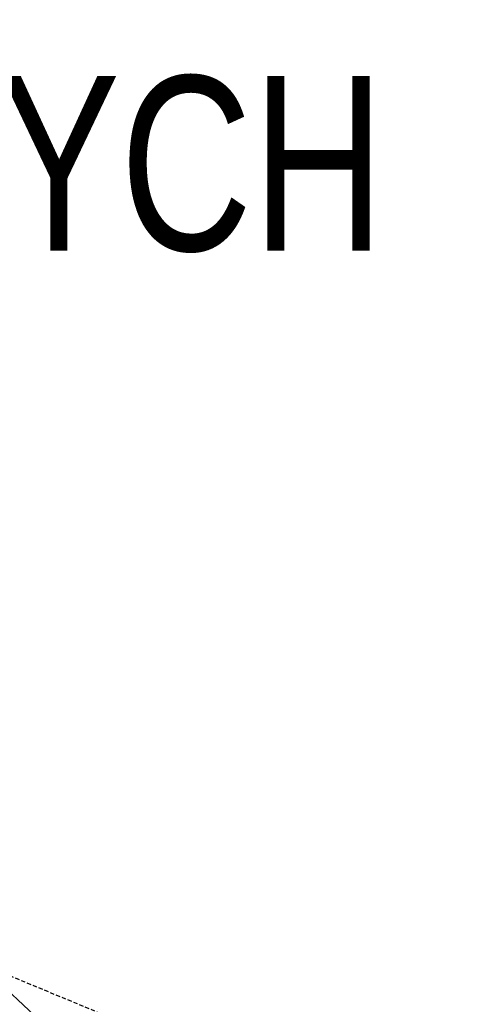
# Model space of a CAD drawing. Header units: metres. Extents: x 6540907 to 6541833, y 5893434 to 5894895.
# Tile 166 of 256: x 6541452 to 6541516, y 5893684 to 5893825. Entities that reach past the tile are written whole.
import ezdxf

# ---------------------------------------------------------------- set-up
doc = ezdxf.new("R2010")
doc.units = ezdxf.units.M
doc.header["$MEASUREMENT"] = 0
doc.linetypes.add('2', pattern=[0.9, 0.6, -0.3])
doc.layers.add('woda stojąca', color=251, linetype='CONTINUOUS', lineweight=9)
doc.layers.add('Zakres', color=252, linetype='CONTINUOUS', lineweight=15)
doc.layers.add('z_i_masywy_grupy', color=7, linetype='CONTINUOUS', lineweight=13, true_color=0x7f926c)
doc.styles.get("Standard").update_dxf_attribs({"font": 'Arial', "width": 0.75})

msp = doc.modelspace()

# ---------------------------------------------------------------- linework, layer by layer
at = {"layer": 'woda stojąca', "linetype": 'Continuous', "lineweight": 18, "flags": 128}
msp.add_lwpolyline([(6541367.34, 5893722.85), (6541389.88, 5893720.18), (6541402.75, 5893717.59), (6541409.99, 5893716.31), (6541446.46, 5893689.39), (6541481.8, 5893656.16), (6541502.15, 5893642.06), (6541553.78, 5893625.43), (6541585.51, 5893611), (6541602.96, 5893604.98), (6541638.54, 5893600.13), (6541655.67, 5893595), (6541664.14, 5893572.15), (6541679.96, 5893529.47), (6541682.61, 5893525.31)], dxfattribs=at)
at = {"layer": 'Zakres', "linetype": '2', "lineweight": 25, "flags": 128}
msp.add_lwpolyline([(6541682.61, 5893538.6), (6541557.28, 5893643.78), (6541380.44, 5893717.28), (6541307.38, 5893706.19), (6541211.66, 5893744.23), (6541170.76, 5893749.16), (6541137.92, 5893734.86), (6541058.11, 5893726.89), (6540997.5, 5893673.66), (6540930.81, 5893582.59)], dxfattribs=at)

# ---------------------------------------------------------------- texts
at = {"layer": 'z_i_masywy_grupy', "linetype": 'Continuous', "insert": (6540939.19, 5893817.19), "char_height": 25, "width": 4324.0876, "attachment_point": 1}
msp.add_mtext('ETAPY WYMIANY TOPOLI MIESZAŃCOWYCH', dxfattribs=at)

doc.saveas('drawing.dxf')
